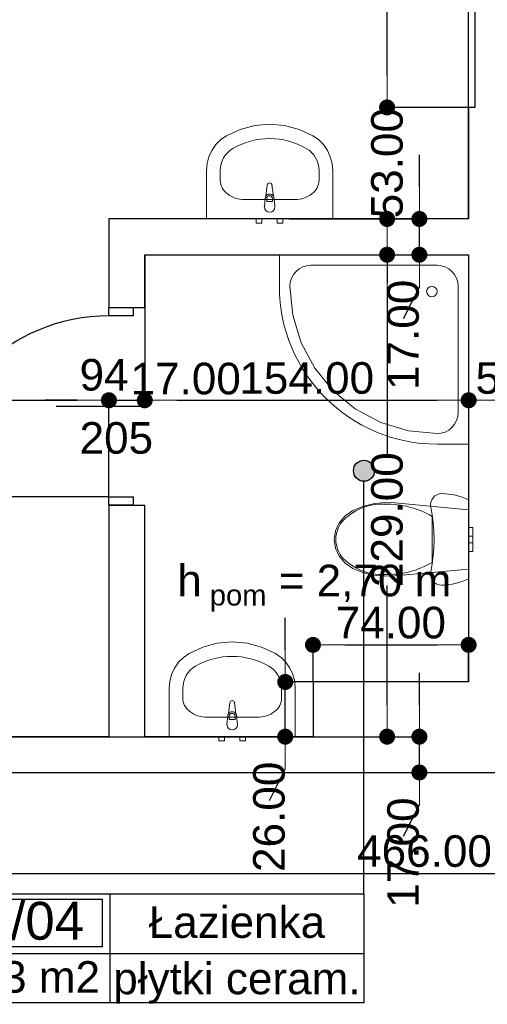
# Model space of a CAD drawing. Header units: millimetres. Extents: x -175445 to -20415, y -559200 to 231527.
# Tile 147 of 256: x -155355 to -153132, y -94928 to -90250. Entities that reach past the tile are written whole.
import ezdxf
from ezdxf.enums import TextEntityAlignment as Align

# ---------------------------------------------------------------- set-up
doc = ezdxf.new("R2010")
doc.units = ezdxf.units.MM
doc.header["$MEASUREMENT"] = 0
for name, color, linetype in [('Drzwi', 7, 'Continuous'), ('Obiekt', 7, 'Continuous'), ('Polilinia', 7, 'Continuous'), ('Strefa', 7, 'Continuous'), ('Słup', 7, 'Continuous'), ('Tekst', 7, 'Continuous'), ('Wymiary', 63, 'Continuous'), ('Ściana', 7, 'Continuous')]:
    doc.layers.add(name, color=color, linetype=linetype)
doc.styles.add('Arial', font='txt')
doc.styles.add('Times new roman', font='txt')
doc.dimstyles.new('GENERATED_STYLE__1', dxfattribs={"dimtxt": 150, "dimasz": 152, "dimexe": 0.18, "dimexo": 0, "dimgap": 0.09, "dimtad": 1, "dimtih": 1, "dimtoh": 1, "dimlfac": 0.1, "dimzin": 0, "dimdsep": 46, "dimtxsty": 'Arial', "dimblk": 'ARROWHEAD_11', "dimblk1": 'ARROWHEAD_11', "dimblk2": 'ARROWHEAD_11', "dimcen": 0.09, "dimclrd": 114, "dimclre": 114, "dimclrt": 114, "dimazin": 0, "dimtfac": 1, "dimtdec": 4, "dimtmove": 0, "dimatfit": 3, "dimfxl": 1, "dimtolj": 1, "dimtzin": 0, "dimarcsym": 0})
doc.dimstyles.new('GENERATED_STYLE__3', dxfattribs={"dimtxt": 150, "dimasz": 152, "dimexe": 0.18, "dimexo": 0, "dimgap": 0.09, "dimtad": 1, "dimlfac": 0.1, "dimzin": 0, "dimdsep": 46, "dimtxsty": 'Arial', "dimblk": 'ARROWHEAD_11', "dimblk1": 'ARROWHEAD_11', "dimblk2": 'ARROWHEAD_11', "dimcen": 0.09, "dimclrd": 114, "dimclre": 114, "dimclrt": 114, "dimazin": 0, "dimtfac": 1, "dimtdec": 4, "dimtmove": 2, "dimatfit": 3, "dimfxl": 1, "dimtolj": 1, "dimtzin": 0, "dimarcsym": 0})
doc.dimstyles.new('GENERATED_STYLE__4', dxfattribs={"dimtxt": 150, "dimasz": 152, "dimexe": 0.18, "dimexo": 0, "dimgap": 0.09, "dimtad": 1, "dimtih": 1, "dimtoh": 1, "dimlfac": 0.1, "dimzin": 0, "dimdsep": 46, "dimtxsty": 'Arial', "dimblk": 'ARROWHEAD_11', "dimblk1": 'ARROWHEAD_11', "dimblk2": 'ARROWHEAD_11', "dimcen": 0.09, "dimclrd": 114, "dimclre": 114, "dimclrt": 114, "dimazin": 0, "dimtfac": 1, "dimtdec": 4, "dimtmove": 2, "dimatfit": 3, "dimfxl": 1, "dimtolj": 1, "dimtzin": 0, "dimarcsym": 0})

# ---------------------------------------------------------------- blocks, each defined once
blk = doc.blocks.new('Łazienka_3_04_6', base_point=(-149233.8, 34229.7))
at = {"layer": 'Strefa'}
for p, q in [((-149967.8, 34512.5), (-148025.6, 34512.5)), ((-149967.8, 33994), (-149967.8, 34512.5)), ((-149931.1, 34486.6), (-149270.5, 34486.6)), ((-149931.1, 34260.3), (-149931.1, 34486.6)), ((-149270.5, 34486.6), (-149270.5, 34260.3)), ((-149233.8, 34512.5), (-149233.8, 33994)), ((-148025.6, 34512.5), (-148025.6, 33994)), ((-149270.5, 34260.3), (-149931.1, 34260.3)), ((-149967.8, 34229.7), (-148025.6, 34229.7)), ((-148025.6, 33994), (-149967.8, 33994))]:
    blk.add_line(p, q, dxfattribs=at)
at = {"layer": 'Strefa', "style": 'Arial'}
for tag, height, p in [('ROOM_NUMBER', 180, (-149600.8, 34384.6)), ('ROOM_NAME', 150, (-148629.7, 34378.5)), ('floor_f', 150, (-148629.7, 34110.6)), ('ROOM_CALC_AREA', 150, (-149600.8, 34117.6))]:
    blk.add_attdef(tag, text='', height=height, dxfattribs=at).set_placement(p, align=Align.MIDDLE_CENTER)
blk = doc.blocks.new('ARROWHEAD_11')
at = {"color": 0, "linetype": 'Continuous', "lineweight": 0}
blk.add_line((0, 0), (-1, 0), dxfattribs=at)
at = {"color": 0, "linetype": 'Continuous', "lineweight": 0, "const_width": 0.25, "flags": 128}
blk.add_lwpolyline([(-0.125, 0, 1), (0.125, 0, 1)], format="xyb", close=True, dxfattribs=at)
blk = doc.blocks.new('*D3444')
at = {"layer": 'Defpoints', "color": 0}
for p in [(-155645.7, -93656.6), (-153455, -93656.6), (-155645.7, -93826.6)]:
    blk.add_point(p, dxfattribs=at)
at = {"layer": 'Wymiary', "color": 114, "lineweight": -2}
for p, q in [((-153455, -93504.6), (-153455, -93352.6)), ((-155645.7, -93656.6), (-153454.9, -93656.6)), ((-153455, -93826.6), (-153455, -93656.6)), ((-155645.7, -93826.6), (-153454.9, -93826.6)), ((-153455, -93978.6), (-153531.7, -94130.6))]:
    blk.add_line(p, q, dxfattribs=at)
at = {"layer": 'Wymiary', "color": 114, "lineweight": -2, "xscale": 152, "yscale": 152, "zscale": 152}
for p, rotation in [((-153455, -93656.6), 270), ((-153455, -93826.6), 90)]:
    blk.add_blockref('ARROWHEAD_11', p, dxfattribs=dict(at, rotation=rotation))
at = {"layer": 'Wymiary', "color": 114, "lineweight": 13, "insert": (-153531.7, -94207.3), "char_height": 150, "attachment_point": 5, "rotation": 90, "style": 'Arial'}
blk.add_mtext('\\A1;17.00', dxfattribs=at)
blk = doc.blocks.new('*D3445')
at = {"layer": 'Defpoints', "color": 0}
for p in [(-154075.7, -91366.6), (-153608.4, -91366.6), (-155645.7, -93656.6)]:
    blk.add_point(p, dxfattribs=at)
at = {"layer": 'Wymiary', "color": 114, "lineweight": -2}
for p, q in [((-154075.7, -91366.6), (-153608.2, -91366.6)), ((-153608.4, -91518.6), (-153608.4, -92313)), ((-153608.4, -93504.6), (-153608.4, -92937.9)), ((-155645.7, -93656.6), (-153608.2, -93656.6))]:
    blk.add_line(p, q, dxfattribs=at)
at = {"layer": 'Wymiary', "color": 114, "lineweight": -2, "xscale": 152, "yscale": 152, "zscale": 152}
for p, rotation in [((-153608.4, -91366.6), 90), ((-153608.4, -93656.6), 270)]:
    blk.add_blockref('ARROWHEAD_11', p, dxfattribs=dict(at, rotation=rotation))
at = {"layer": 'Wymiary', "color": 114, "lineweight": 13, "insert": (-153608.4, -92625.4), "char_height": 150, "attachment_point": 5, "rotation": 90, "style": 'Arial'}
blk.add_mtext('\\A1;229.00', dxfattribs=at)
blk = doc.blocks.new('*D3446')
at = {"layer": 'Defpoints', "color": 0}
for p in [(-154075.7, -91196.6), (-153455, -91196.6), (-154075.7, -91366.6)]:
    blk.add_point(p, dxfattribs=at)
at = {"layer": 'Wymiary', "color": 114, "lineweight": -2}
for p, q in [((-153455, -91044.6), (-153455, -90892.6)), ((-154075.7, -91196.6), (-153454.9, -91196.6)), ((-153455, -91366.6), (-153455, -91196.6)), ((-154075.7, -91366.6), (-153454.9, -91366.6)), ((-153455, -91518.6), (-153531.7, -91670.6))]:
    blk.add_line(p, q, dxfattribs=at)
at = {"layer": 'Wymiary', "color": 114, "lineweight": -2, "xscale": 152, "yscale": 152, "zscale": 152}
for p, rotation in [((-153455, -91196.6), 270), ((-153455, -91366.6), 90)]:
    blk.add_blockref('ARROWHEAD_11', p, dxfattribs=dict(at, rotation=rotation))
at = {"layer": 'Wymiary', "color": 114, "lineweight": 13, "insert": (-153531.7, -91747.3), "char_height": 150, "attachment_point": 5, "rotation": 90, "style": 'Arial'}
blk.add_mtext('\\A1;17.00', dxfattribs=at)
blk = doc.blocks.new('*D3447')
at = {"layer": 'Defpoints', "color": 0}
for p in [(-153608.4, -90666.6), (-153220.7, -90666.6), (-154075.7, -91196.6)]:
    blk.add_point(p, dxfattribs=at)
at = {"layer": 'Wymiary', "color": 114, "lineweight": -2}
for p, q in [((-153608.4, -90514.6), (-153608.4, -90362.6)), ((-153220.7, -90666.6), (-153608.6, -90666.6)), ((-153608.4, -90666.6), (-153608.4, -90678.7)), ((-154075.7, -91196.6), (-153608.2, -91196.6)), ((-153608.4, -91196.6), (-153608.4, -91184.5)), ((-153608.4, -91348.6), (-153608.4, -91500.6))]:
    blk.add_line(p, q, dxfattribs=at)
at = {"layer": 'Wymiary', "color": 114, "lineweight": -2, "xscale": 152, "yscale": 152, "zscale": 152}
for p, rotation in [((-153608.4, -90666.6), 270), ((-153608.4, -91196.6), 90)]:
    blk.add_blockref('ARROWHEAD_11', p, dxfattribs=dict(at, rotation=rotation))
at = {"layer": 'Wymiary', "color": 114, "lineweight": 13, "insert": (-153608.4, -90931.6), "char_height": 150, "attachment_point": 5, "rotation": 90, "style": 'Arial'}
blk.add_mtext('\\A1;53.00', dxfattribs=at)
blk = doc.blocks.new('*D3448')
at = {"layer": 'Defpoints', "color": 0}
for p in [(-153608.4, -85806.6), (-153190.7, -85806.6), (-153220.7, -90666.6)]:
    blk.add_point(p, dxfattribs=at)
at = {"layer": 'Wymiary', "color": 114, "lineweight": -2}
for p, q in [((-153190.7, -85806.6), (-153608.6, -85806.6)), ((-153608.4, -85958.6), (-153608.4, -87922.4)), ((-153608.4, -90514.6), (-153608.4, -88550.8)), ((-153220.7, -90666.6), (-153608.6, -90666.6))]:
    blk.add_line(p, q, dxfattribs=at)
at = {"layer": 'Wymiary', "color": 114, "lineweight": -2, "xscale": 152, "yscale": 152, "zscale": 152}
for p, rotation in [((-153608.4, -85806.6), 90), ((-153608.4, -90666.6), 270)]:
    blk.add_blockref('ARROWHEAD_11', p, dxfattribs=dict(at, rotation=rotation))
at = {"layer": 'Wymiary', "color": 114, "lineweight": 13, "insert": (-153608.4, -88236.6), "char_height": 150, "attachment_point": 5, "rotation": 90, "style": 'Arial'}
blk.add_mtext('\\A1;486.00', dxfattribs=at)
blk = doc.blocks.new('*D3449')
at = {"layer": 'Defpoints', "color": 0}
for p in [(-154092.7, -93396.6), (-153960.7, -93396.6), (-153960.7, -93656.6)]:
    blk.add_point(p, dxfattribs=at)
at = {"layer": 'Wymiary', "color": 114, "lineweight": -2}
for p, q in [((-154092.7, -93244.6), (-154092.7, -93092.6)), ((-153960.7, -93396.6), (-154092.9, -93396.6)), ((-154092.7, -93656.6), (-154092.7, -93396.6)), ((-153960.7, -93656.6), (-154092.9, -93656.6)), ((-154092.7, -93808.6), (-154169.4, -93960.6))]:
    blk.add_line(p, q, dxfattribs=at)
at = {"layer": 'Wymiary', "color": 114, "lineweight": -2, "xscale": 152, "yscale": 152, "zscale": 152}
for p, rotation in [((-154092.7, -93396.6), 270), ((-154092.7, -93656.6), 90)]:
    blk.add_blockref('ARROWHEAD_11', p, dxfattribs=dict(at, rotation=rotation))
at = {"layer": 'Wymiary', "color": 114, "lineweight": 13, "insert": (-154169.4, -94037.3), "char_height": 150, "attachment_point": 5, "rotation": 90, "style": 'Arial'}
blk.add_mtext('\\A1;26.00', dxfattribs=at)
blk = doc.blocks.new('*D3450')
at = {"layer": 'Defpoints', "color": 0}
for p in [(-153220.7, -93220.3), (-153960.7, -93396.6), (-153220.7, -93396.6)]:
    blk.add_point(p, dxfattribs=at)
at = {"layer": 'Wymiary', "color": 114, "lineweight": -2}
for p, q in [((-153960.7, -93396.6), (-153960.7, -93220.1)), ((-153808.7, -93220.3), (-153372.7, -93220.3)), ((-153220.7, -93396.6), (-153220.7, -93220.1))]:
    blk.add_line(p, q, dxfattribs=at)
at = {"layer": 'Wymiary', "color": 114, "lineweight": -2, "xscale": 152, "yscale": 152, "zscale": 152, "rotation": 180}
blk.add_blockref('ARROWHEAD_11', (-153960.7, -93220.3), dxfattribs=at)
at = {"layer": 'Wymiary', "color": 114, "lineweight": -2, "xscale": 152, "yscale": 152, "zscale": 152}
blk.add_blockref('ARROWHEAD_11', (-153220.7, -93220.3), dxfattribs=at)
at = {"layer": 'Wymiary', "color": 114, "lineweight": 13, "insert": (-153590.7, -93115.3), "char_height": 150, "attachment_point": 5, "style": 'Arial'}
blk.add_mtext('\\A1;74.00', dxfattribs=at)
blk = doc.blocks.new('*D3470')
at = {"layer": 'Defpoints', "color": 0}
for p in [(-155760.7, -93826.6), (-151100.7, -93826.6), (-151100.7, -94306)]:
    blk.add_point(p, dxfattribs=at)
at = {"layer": 'Wymiary', "color": 114, "lineweight": -2}
for p, q in [((-155760.7, -93826.6), (-155760.7, -94306.2)), ((-151100.7, -93826.6), (-151100.7, -94306.2)), ((-155608.7, -94306), (-151252.7, -94306))]:
    blk.add_line(p, q, dxfattribs=at)
at = {"layer": 'Wymiary', "color": 114, "lineweight": -2, "xscale": 152, "yscale": 152, "zscale": 152, "rotation": 180}
blk.add_blockref('ARROWHEAD_11', (-155760.7, -94306), dxfattribs=at)
at = {"layer": 'Wymiary', "color": 114, "lineweight": -2, "xscale": 152, "yscale": 152, "zscale": 152}
blk.add_blockref('ARROWHEAD_11', (-151100.7, -94306), dxfattribs=at)
at = {"layer": 'Wymiary', "color": 114, "lineweight": 13, "insert": (-153430.7, -94201), "char_height": 150, "attachment_point": 5, "style": 'Arial'}
blk.add_mtext('\\A1;466.00', dxfattribs=at)
blk = doc.blocks.new('*D3493')
at = {"layer": 'Defpoints', "color": 0}
for p in [(-157350.7, -91196.6), (-154930.7, -92058.1), (-154930.7, -92511.6)]:
    blk.add_point(p, dxfattribs=at)
at = {"layer": 'Wymiary', "color": 114, "lineweight": -2}
for p, q in [((-157350.7, -91196.6), (-157350.7, -92058.3)), ((-157198.7, -92058.1), (-155082.7, -92058.1)), ((-154930.7, -92511.6), (-154930.7, -92057.9))]:
    blk.add_line(p, q, dxfattribs=at)
at = {"layer": 'Wymiary', "color": 114, "lineweight": -2, "xscale": 152, "yscale": 152, "zscale": 152, "rotation": 180}
blk.add_blockref('ARROWHEAD_11', (-157350.7, -92058.1), dxfattribs=at)
at = {"layer": 'Wymiary', "color": 114, "lineweight": -2, "xscale": 152, "yscale": 152, "zscale": 152}
blk.add_blockref('ARROWHEAD_11', (-154930.7, -92058.1), dxfattribs=at)
at = {"layer": 'Wymiary', "color": 114, "lineweight": 13, "insert": (-156140.7, -91953.1), "char_height": 150, "attachment_point": 5, "style": 'Arial'}
blk.add_mtext('\\A1;242.00', dxfattribs=at)
blk = doc.blocks.new('*D3494')
at = {"layer": 'Defpoints', "color": 0}
for p in [(-154760.7, -91366.6), (-154760.7, -92058.1), (-154930.7, -92511.6)]:
    blk.add_point(p, dxfattribs=at)
at = {"layer": 'Wymiary', "color": 114, "lineweight": -2}
for p, q in [((-154760.7, -91366.6), (-154760.7, -92058.3)), ((-155082.7, -92058.1), (-155234.7, -92058.1)), ((-154930.7, -92511.6), (-154930.7, -92057.9)), ((-154930.7, -92058.1), (-154760.7, -92058.1)), ((-154608.7, -92058.1), (-154456.7, -92058.1))]:
    blk.add_line(p, q, dxfattribs=at)
at = {"layer": 'Wymiary', "color": 114, "lineweight": -2, "xscale": 152, "yscale": 152, "zscale": 152}
blk.add_blockref('ARROWHEAD_11', (-154930.7, -92058.1), dxfattribs=at)
at = {"layer": 'Wymiary', "color": 114, "lineweight": -2, "xscale": 152, "yscale": 152, "zscale": 152, "rotation": 180}
blk.add_blockref('ARROWHEAD_11', (-154760.7, -92058.1), dxfattribs=at)
at = {"layer": 'Wymiary', "color": 114, "lineweight": 13, "insert": (-154566, -91955.9), "char_height": 150, "attachment_point": 5, "style": 'Arial'}
blk.add_mtext('\\A1;17.00', dxfattribs=at)
blk = doc.blocks.new('*D3495')
at = {"layer": 'Defpoints', "color": 0}
for p in [(-154760.7, -91366.6), (-153220.7, -91366.6), (-153220.7, -92058.1)]:
    blk.add_point(p, dxfattribs=at)
at = {"layer": 'Wymiary', "color": 114, "lineweight": -2}
for p, q in [((-154760.7, -91366.6), (-154760.7, -92058.3)), ((-153220.7, -91366.6), (-153220.7, -92058.3)), ((-154608.7, -92058.1), (-153372.7, -92058.1))]:
    blk.add_line(p, q, dxfattribs=at)
at = {"layer": 'Wymiary', "color": 114, "lineweight": -2, "xscale": 152, "yscale": 152, "zscale": 152, "rotation": 180}
blk.add_blockref('ARROWHEAD_11', (-154760.7, -92058.1), dxfattribs=at)
at = {"layer": 'Wymiary', "color": 114, "lineweight": -2, "xscale": 152, "yscale": 152, "zscale": 152}
blk.add_blockref('ARROWHEAD_11', (-153220.7, -92058.1), dxfattribs=at)
at = {"layer": 'Wymiary', "color": 114, "lineweight": 13, "insert": (-153990.7, -91953.1), "char_height": 150, "attachment_point": 5, "style": 'Arial'}
blk.add_mtext('\\A1;154.00', dxfattribs=at)
blk = doc.blocks.new('*D3496')
at = {"layer": 'Defpoints', "color": 0}
for p in [(-153220.7, -91366.6), (-152630.7, -91356.6), (-152630.7, -92058.1)]:
    blk.add_point(p, dxfattribs=at)
at = {"layer": 'Wymiary', "color": 114, "lineweight": -2}
for p, q in [((-153220.7, -91366.6), (-153220.7, -92058.3)), ((-152630.7, -91356.6), (-152630.7, -92058.3)), ((-153068.7, -92058.1), (-152782.7, -92058.1))]:
    blk.add_line(p, q, dxfattribs=at)
at = {"layer": 'Wymiary', "color": 114, "lineweight": -2, "xscale": 152, "yscale": 152, "zscale": 152, "rotation": 180}
blk.add_blockref('ARROWHEAD_11', (-153220.7, -92058.1), dxfattribs=at)
at = {"layer": 'Wymiary', "color": 114, "lineweight": -2, "xscale": 152, "yscale": 152, "zscale": 152}
blk.add_blockref('ARROWHEAD_11', (-152630.7, -92058.1), dxfattribs=at)
at = {"layer": 'Wymiary', "color": 114, "lineweight": 13, "insert": (-152925.7, -91953.1), "char_height": 150, "attachment_point": 5, "style": 'Arial'}
blk.add_mtext('\\A1;59.00', dxfattribs=at)
blk = doc.blocks.new('*D3551')
at = {"layer": 'Defpoints', "color": 0}
for p in [(-153220.7, -90168.2), (-159800.8, -91196.6), (-153220.7, -91196.6)]:
    blk.add_point(p, dxfattribs=at)
at = {"layer": 'Wymiary', "color": 114, "lineweight": -2}
for p, q in [((-159800.8, -91196.6), (-159800.8, -90168)), ((-159648.8, -90168.2), (-153372.7, -90168.2)), ((-153220.7, -91196.6), (-153220.7, -90168))]:
    blk.add_line(p, q, dxfattribs=at)
at = {"layer": 'Wymiary', "color": 114, "lineweight": -2, "xscale": 152, "yscale": 152, "zscale": 152, "rotation": 180}
blk.add_blockref('ARROWHEAD_11', (-159800.8, -90168.2), dxfattribs=at)
at = {"layer": 'Wymiary', "color": 114, "lineweight": -2, "xscale": 152, "yscale": 152, "zscale": 152}
blk.add_blockref('ARROWHEAD_11', (-153220.7, -90168.2), dxfattribs=at)
at = {"layer": 'Wymiary', "color": 114, "lineweight": 13, "insert": (-156567.7, -90063.2), "char_height": 150, "attachment_point": 5, "style": 'Arial'}
blk.add_mtext('\\A1;658.00', dxfattribs=at)
blk = doc.blocks.new('*D3552')
at = {"layer": 'Defpoints', "color": 0}
for p in [(-153190.7, -88236.6), (-153190.7, -90168.2), (-153220.7, -91196.6)]:
    blk.add_point(p, dxfattribs=at)
at = {"layer": 'Wymiary', "color": 114, "lineweight": -2}
for p, q in [((-153190.7, -88236.6), (-153190.7, -90168.3)), ((-153372.7, -90168.2), (-153524.7, -90168.2)), ((-153220.7, -91196.6), (-153220.7, -90168)), ((-153220.7, -90168.2), (-153190.7, -90168.2)), ((-153038.7, -90168.2), (-152886.7, -90168.2))]:
    blk.add_line(p, q, dxfattribs=at)
at = {"layer": 'Wymiary', "color": 114, "lineweight": -2, "xscale": 152, "yscale": 152, "zscale": 152}
blk.add_blockref('ARROWHEAD_11', (-153220.7, -90168.2), dxfattribs=at)
at = {"layer": 'Wymiary', "color": 114, "lineweight": -2, "xscale": 152, "yscale": 152, "zscale": 152, "rotation": 180}
blk.add_blockref('ARROWHEAD_11', (-153190.7, -90168.2), dxfattribs=at)
at = {"layer": 'Wymiary', "color": 114, "lineweight": 13, "insert": (-153317.6, -90063.2), "char_height": 150, "attachment_point": 5, "style": 'Arial'}
blk.add_mtext('\\A1;3.00', dxfattribs=at)

msp = doc.modelspace()

# ---------------------------------------------------------------- hatches: boundary and pattern name
at = {"layer": 'Polilinia', "linetype": 'Continuous'}
msp.add_hatch(color=256, dxfattribs=at).paths.add_polyline_path([(-153668.344, -92392.848), (-153672.15, -92373.714), (-153682.989, -92357.493), (-153699.21, -92346.654), (-153718.344, -92342.848), (-153737.478, -92346.654), (-153753.699, -92357.493), (-153764.538, -92373.714), (-153768.344, -92392.848), (-153764.538, -92411.983), (-153753.699, -92428.204), (-153737.478, -92439.042), (-153718.344, -92442.848), (-153699.21, -92439.042), (-153682.989, -92428.204), (-153672.15, -92411.983)])

# ---------------------------------------------------------------- linework, layer by layer
at = {"layer": 'Drzwi'}
for p, q in [((-154930.722, -91656.604), (-154930.722, -91616.604)), ((-154930.722, -91616.604), (-154815.722, -91616.604)), ((-154930.722, -91616.604), (-154815.722, -91616.604)), ((-154815.722, -91616.604), (-154815.722, -91656.604)), ((-154815.722, -91656.604), (-154930.722, -91656.604)), ((-154930.722, -92516.604), (-155790.722, -92516.604)), ((-154930.722, -92556.604), (-154930.722, -92516.604)), ((-154930.722, -92516.604), (-154815.722, -92516.604)), ((-154815.722, -92516.604), (-154815.722, -92556.604)), ((-154815.722, -92556.604), (-154930.722, -92556.604)), ((-154930.722, -92556.604), (-154815.722, -92556.604))]:
    msp.add_line(p, q, dxfattribs=at)
msp.add_arc((-154930.722, -92516.604), 860, 90, 180, dxfattribs=at)
at = {"layer": 'Obiekt', "color": 8, "lineweight": 5}
for p, q in [((-154306.961, -90771.072), (-154237.941, -90752.773)), ((-154237.941, -90752.773), (-154166.979, -90746.618)), ((-154166.979, -90746.618), (-154096.018, -90752.773)), ((-154096.018, -90752.773), (-154026.997, -90771.072)), ((-154399.132, -90819.744), (-154372.153, -90801.014)), ((-154372.153, -90801.014), (-154306.961, -90771.072)), ((-154026.997, -90771.072), (-153961.806, -90801.014)), ((-153961.806, -90801.014), (-153934.827, -90819.744)), ((-154441.478, -90870.624), (-154422.489, -90843.197)), ((-154422.489, -90843.197), (-154399.132, -90819.744)), ((-153934.827, -90819.744), (-153911.47, -90843.197)), ((-153911.47, -90843.197), (-153892.481, -90870.624)), ((-154464.085, -90933.791), (-154455.493, -90901.147)), ((-154455.493, -90901.147), (-154441.478, -90870.624)), ((-153892.481, -90870.624), (-153878.466, -90901.147)), ((-153878.466, -90901.147), (-153869.874, -90933.791)), ((-154466.979, -90967.514), (-154464.085, -90933.791)), ((-153869.874, -90933.791), (-153866.979, -90967.514)), ((-154466.979, -91196.604), (-154466.979, -90967.514)), ((-154401.762, -91013.332), (-154401.762, -90967.514)), ((-153932.197, -91013.332), (-153932.197, -90967.514)), ((-153866.979, -90967.514), (-153866.979, -91196.604)), ((-154184.709, -91087.82), (-154178.079, -91034.886)), ((-154155.879, -91034.886), (-154149.25, -91087.82)), ((-154048.153, -91104.286), (-154285.806, -91104.286)), ((-154191.979, -91139.286), (-154187.979, -91097.333)), ((-154180.579, -91099.505), (-154180.579, -91114.376)), ((-154180.579, -91114.376), (-154153.379, -91114.376)), ((-154153.379, -91114.376), (-154153.379, -91099.505)), ((-154145.979, -91097.333), (-154141.979, -91139.286)), ((-153866.979, -91196.604), (-154466.979, -91196.604)), ((-154230.479, -91216.604), (-154230.479, -91196.604)), ((-154230.479, -91196.604), (-154203.479, -91196.604)), ((-154203.479, -91216.604), (-154230.479, -91216.604)), ((-154203.479, -91196.604), (-154203.479, -91216.604)), ((-154130.479, -91216.604), (-154130.479, -91196.604)), ((-154130.479, -91196.604), (-154103.479, -91196.604)), ((-154103.479, -91216.604), (-154130.479, -91216.604)), ((-154103.479, -91196.604), (-154103.479, -91216.604)), ((-154120.722, -91366.604), (-153220.722, -91366.604)), ((-154120.722, -91516.604), (-154120.722, -91366.604)), ((-153220.722, -91366.604), (-153220.722, -92266.604)), ((-153990.231, -91418.526), (-153970.722, -91416.604)), ((-153970.722, -91416.604), (-153370.722, -91416.604)), ((-153370.722, -91416.604), (-153351.213, -91418.526)), ((-154063.11, -91478.336), (-154053.869, -91461.047)), ((-154053.869, -91461.047), (-154041.433, -91445.894)), ((-154041.433, -91445.894), (-154026.279, -91433.457)), ((-154026.279, -91433.457), (-154008.99, -91424.216)), ((-154008.99, -91424.216), (-153990.231, -91418.526)), ((-153351.213, -91418.526), (-153332.454, -91424.216)), ((-153332.454, -91424.216), (-153315.165, -91433.457)), ((-153315.165, -91433.457), (-153300.011, -91445.894)), ((-153300.011, -91445.894), (-153287.575, -91461.047)), ((-153287.575, -91461.047), (-153278.334, -91478.336)), ((-154070.722, -91516.604), (-154068.801, -91497.095)), ((-154068.801, -91497.095), (-154063.11, -91478.336)), ((-153278.334, -91478.336), (-153272.644, -91497.095)), ((-153272.644, -91497.095), (-153270.722, -91516.604)), ((-154057.272, -91653.168), (-154070.722, -91516.604)), ((-153270.722, -91516.604), (-153270.722, -92116.604)), ((-153270.722, -91516.604), (-153270.722, -92116.604)), ((-153270.722, -92116.604), (-153270.722, -91516.604)), ((-154017.438, -91784.483), (-154057.272, -91653.168)), ((-153952.751, -91905.504), (-154017.438, -91784.483)), ((-153865.697, -92011.579), (-153952.751, -91905.504)), ((-153759.621, -92098.633), (-153865.697, -92011.579)), ((-153638.6, -92163.32), (-153759.621, -92098.633)), ((-153270.722, -92116.604), (-153272.644, -92136.113)), ((-153507.285, -92203.154), (-153638.6, -92163.32)), ((-153278.334, -92154.873), (-153287.575, -92172.161)), ((-153272.644, -92136.113), (-153278.334, -92154.873)), ((-153370.722, -92216.604), (-153507.285, -92203.154)), ((-153332.454, -92208.992), (-153351.213, -92214.683)), ((-153315.165, -92199.751), (-153332.454, -92208.992)), ((-153300.011, -92187.315), (-153315.165, -92199.751)), ((-153287.575, -92172.161), (-153300.011, -92187.315)), ((-153351.213, -92214.683), (-153370.722, -92216.604)), ((-153220.722, -92266.604), (-153370.722, -92266.604)), ((-153396.175, -92530.726), (-153400.188, -92541.619)), ((-153389.868, -92520.981), (-153396.175, -92530.726)), ((-153381.577, -92512.859), (-153389.868, -92520.981)), ((-153371.704, -92506.756), (-153381.577, -92512.859)), ((-153360.733, -92502.971), (-153371.704, -92506.756)), ((-153349.199, -92501.688), (-153360.733, -92502.971)), ((-153332.543, -92502.177), (-153349.199, -92501.688)), ((-153315.945, -92503.642), (-153332.543, -92502.177)), ((-153299.461, -92506.079), (-153315.945, -92503.642)), ((-153283.149, -92509.478), (-153299.461, -92506.079)), ((-153267.064, -92513.828), (-153283.149, -92509.478)), ((-153251.262, -92519.115), (-153267.064, -92513.828)), ((-153235.797, -92525.319), (-153251.262, -92519.115)), ((-153220.722, -92532.42), (-153235.797, -92525.319)), ((-153220.722, -92905.957), (-153220.722, -92532.42)), ((-153770.832, -92581.191), (-153808.028, -92606.789)), ((-153723.894, -92562.17), (-153770.832, -92581.191)), ((-153674.147, -92549.765), (-153723.894, -92562.17)), ((-153622.802, -92544.277), (-153674.147, -92549.765)), ((-153571.105, -92545.84), (-153622.802, -92544.277)), ((-153220.722, -92578.214), (-153571.105, -92545.84)), ((-153400.188, -92541.619), (-153401.712, -92553.127)), ((-153401.712, -92553.127), (-153400.672, -92564.689)), ((-153400.672, -92564.689), (-153393.891, -92602.973)), ((-153220.722, -92860.163), (-153220.722, -92578.214)), ((-153808.028, -92606.789), (-153836.546, -92639.832)), ((-153393.891, -92602.973), (-153389.034, -92641.549)), ((-153393.765, -92719.189), (-153393.765, -92610.247)), ((-153854.506, -92678.14), (-153860.723, -92719.189)), ((-153836.546, -92639.832), (-153854.506, -92678.14)), ((-153389.034, -92641.549), (-153386.116, -92680.32)), ((-153386.116, -92680.32), (-153385.142, -92719.189)), ((-153220.722, -92662.189), (-153220.722, -92678.883)), ((-153220.722, -92662.189), (-153200.722, -92662.189)), ((-153220.722, -92678.883), (-153220.722, -92703.189)), ((-153200.722, -92662.189), (-153200.722, -92678.883)), ((-153200.722, -92678.883), (-153200.722, -92703.189)), ((-153860.723, -92719.189), (-153854.506, -92760.237)), ((-153852.083, -92719.19), (-153852.083, -92719.189)), ((-153393.765, -92828.13), (-153393.765, -92719.189)), ((-153385.142, -92719.189), (-153386.116, -92758.057)), ((-153220.722, -92703.189), (-153220.722, -92707.875)), ((-153220.722, -92703.189), (-153200.722, -92703.189)), ((-153220.722, -92707.875), (-153220.722, -92719.189)), ((-153220.722, -92719.189), (-153220.722, -92730.502)), ((-153200.722, -92703.189), (-153200.722, -92707.875)), ((-153200.722, -92707.875), (-153200.722, -92719.189)), ((-153200.722, -92719.189), (-153200.722, -92730.502)), ((-153854.506, -92760.237), (-153836.546, -92798.546)), ((-153386.116, -92758.057), (-153389.034, -92796.828)), ((-153220.722, -92730.502), (-153220.722, -92735.189)), ((-153220.722, -92735.189), (-153200.722, -92735.189)), ((-153220.722, -92735.189), (-153220.722, -92759.494)), ((-153220.722, -92759.494), (-153220.722, -92776.189)), ((-153200.722, -92730.502), (-153200.722, -92735.189)), ((-153200.722, -92735.189), (-153200.722, -92759.494)), ((-153200.722, -92759.494), (-153200.722, -92776.189)), ((-153836.546, -92798.546), (-153808.028, -92831.588)), ((-153825.272, -92800.264), (-153825.272, -92800.265)), ((-153389.034, -92796.828), (-153393.891, -92835.404)), ((-153220.722, -92776.189), (-153200.722, -92776.189)), ((-153808.028, -92831.588), (-153770.832, -92857.186)), ((-153770.832, -92857.186), (-153723.894, -92876.207)), ((-153571.105, -92892.537), (-153220.722, -92860.163)), ((-153393.891, -92835.404), (-153400.672, -92873.688)), ((-153723.894, -92876.207), (-153674.147, -92888.612)), ((-153674.147, -92888.612), (-153622.802, -92894.1)), ((-153622.802, -92894.1), (-153571.105, -92892.537)), ((-153400.672, -92873.688), (-153401.712, -92885.25)), ((-153401.712, -92885.25), (-153400.188, -92896.758)), ((-153400.188, -92896.758), (-153396.175, -92907.651)), ((-153396.175, -92907.651), (-153389.868, -92917.396)), ((-153251.262, -92919.262), (-153235.797, -92913.058)), ((-153235.797, -92913.058), (-153220.722, -92905.957)), ((-153389.868, -92917.396), (-153381.577, -92925.518)), ((-153381.577, -92925.518), (-153371.704, -92931.621)), ((-153371.704, -92931.621), (-153360.733, -92935.406)), ((-153360.733, -92935.406), (-153349.199, -92936.689)), ((-153349.199, -92936.689), (-153332.543, -92936.2)), ((-153332.543, -92936.2), (-153315.945, -92934.735)), ((-153315.945, -92934.735), (-153299.461, -92932.298)), ((-153299.461, -92932.298), (-153283.149, -92928.899)), ((-153283.149, -92928.899), (-153267.064, -92924.549)), ((-153267.064, -92924.549), (-153251.262, -92919.262)), ((-154550.121, -93261.014), (-154484.929, -93231.072)), ((-154484.929, -93231.072), (-154415.909, -93212.773)), ((-154415.909, -93212.773), (-154344.947, -93206.618)), ((-154344.947, -93206.618), (-154273.986, -93212.773)), ((-154273.986, -93212.773), (-154204.965, -93231.072)), ((-154204.965, -93231.072), (-154139.773, -93261.014)), ((-154600.457, -93303.197), (-154577.099, -93279.744)), ((-154577.099, -93279.744), (-154550.121, -93261.014)), ((-154139.773, -93261.014), (-154112.795, -93279.744)), ((-154112.795, -93279.744), (-154089.438, -93303.197)), ((-154633.46, -93361.147), (-154619.446, -93330.624)), ((-154619.446, -93330.624), (-154600.457, -93303.197)), ((-154089.438, -93303.197), (-154070.449, -93330.624)), ((-154070.449, -93330.624), (-154056.434, -93361.147)), ((-154642.052, -93393.791), (-154633.46, -93361.147)), ((-154056.434, -93361.147), (-154047.842, -93393.791)), ((-154644.947, -93427.514), (-154642.052, -93393.791)), ((-154644.947, -93656.604), (-154644.947, -93427.514)), ((-154579.73, -93473.332), (-154579.73, -93427.514)), ((-154110.165, -93473.332), (-154110.165, -93427.514)), ((-154047.842, -93393.791), (-154044.947, -93427.514)), ((-154044.947, -93427.514), (-154044.947, -93656.604)), ((-154362.677, -93547.82), (-154356.047, -93494.886)), ((-154333.847, -93494.886), (-154327.218, -93547.82)), ((-154226.121, -93564.286), (-154463.773, -93564.286)), ((-154369.947, -93599.286), (-154365.947, -93557.333)), ((-154358.547, -93559.505), (-154358.547, -93574.376)), ((-154331.347, -93574.376), (-154331.347, -93559.505)), ((-154323.947, -93557.333), (-154319.947, -93599.286)), ((-154358.547, -93574.376), (-154331.347, -93574.376)), ((-154044.947, -93656.604), (-154644.947, -93656.604)), ((-154408.447, -93676.604), (-154408.447, -93656.604)), ((-154408.447, -93656.604), (-154381.447, -93656.604)), ((-154381.447, -93656.604), (-154381.447, -93676.604)), ((-154308.447, -93676.604), (-154308.447, -93656.604)), ((-154308.447, -93656.604), (-154281.447, -93656.604)), ((-154281.447, -93656.604), (-154281.447, -93676.604)), ((-154381.447, -93676.604), (-154408.447, -93676.604)), ((-154281.447, -93676.604), (-154308.447, -93676.604))]:
    msp.add_line(p, q, dxfattribs=at)
at = {"layer": 'Obiekt'}
msp.add_line((-155182.1, -92086.604), (-154760.722, -92086.604), dxfattribs=at)
at = {"layer": 'Obiekt', "color": 8, "lineweight": 5}
msp.add_circle((-153395.722, -91541.604), 25, dxfattribs=at)
for centre, radius, start, end in [((-154166.979, -91036.276), 11.187, 7.138925, 172.861075), ((-154166.979, -91099.233), 21.086, 147.228975, 174.830393), ((-154166.979, -91099.233), 21.086, 32.771025, 147.228975), ((-154166.979, -91099.505), 13.6, 0, 180), ((-154166.979, -91099.233), 21.086, 5.169607, 32.771025), ((-154166.979, -91139.286), 25, 180, 0), ((-153370.722, -91516.604), 750, 180, 270), ((-153633.026, -92808.649), 256.976, 86.804848, 138.424498), ((-153608.659, -92977.284), 425.383, 59.651766, 91.353931), ((-153713.477, -92720.001), 138.565, 143.777196, 179.664414), ((-153713.48, -92718.377), 138.562, 180.335594, 216.222811), ((-153633.026, -92629.728), 256.976, 221.575502, 273.195152), ((-153608.659, -92461.093), 425.383, 268.646069, 300.348234), ((-154344.947, -93496.276), 11.187, 7.138925, 172.861075), ((-154344.947, -93559.233), 21.086, 147.228975, 174.830393), ((-154344.947, -93559.233), 21.086, 32.771025, 147.228975), ((-154344.947, -93559.505), 13.6, 0, 180), ((-154344.947, -93559.233), 21.086, 5.169607, 32.771025), ((-154344.947, -93599.286), 25, 180, 0)]:
    msp.add_arc(centre, radius, start, end, dxfattribs=at)
for centre, major_axis, ratio, start_param, end_param in [((-154166.979, -91196.604), (0, 381.818), 0.95652174, 5.78621047, 6.78016015), ((-154285.832, -90967.514), (0, 121.2), 0.95652174, 0.49697483, 1.57079633), ((-154048.127, -90967.514), (0, 121.2), 0.95652174, 4.71238898, 5.78621048), ((-154285.675, -91013.332), (116.066, 0), 0.78364566, 3.14159265, 4.71238898), ((-154048.284, -91013.332), (116.066, 0), 0.78364566, 4.71238898, 6.28318531), ((-154344.947, -93656.604), (0, 381.818), 0.95652174, 5.78621047, 6.78016015), ((-154463.799, -93427.514), (0, 121.2), 0.95652174, 0.49697483, 1.57079633), ((-154226.095, -93427.514), (0, 121.2), 0.95652174, 4.71238898, 5.78621048), ((-154463.643, -93473.332), (116.066, 0), 0.78364566, 3.14159265, 4.71238898), ((-154226.252, -93473.332), (116.066, 0), 0.78364566, 4.71238898, 6.28318531)]:
    msp.add_ellipse(centre, major_axis=major_axis, ratio=ratio, start_param=start_param, end_param=end_param, dxfattribs=at)
for p in [(-154155.879, -91034.886), (-154184.709, -91087.82), (-154145.979, -91097.333), (-154191.979, -91139.286), (-153618.707, -92552.152), (-153825.272, -92638.112), (-153393.765, -92828.13), (-153618.707, -92886.225), (-154333.847, -93494.886), (-154362.677, -93547.82), (-154323.947, -93557.333), (-154369.947, -93599.286)]:
    msp.add_point(p, dxfattribs=at)
at = {"layer": 'Polilinia', "flags": 128}
msp.add_lwpolyline([(-153718.344, -94403.358), (-153718.344, -92442.848)], dxfattribs=at)
at = {"layer": 'Polilinia'}
msp.add_circle((-153718.344, -92392.848), 50, dxfattribs=at)
at = {"layer": 'Słup'}
for p, q in [((-153960.722, -93396.604), (-153960.722, -93656.604)), ((-153220.722, -93396.604), (-153960.722, -93396.604))]:
    msp.add_line(p, q, dxfattribs=at)
at = {"layer": 'Ściana'}
for p, q in [((-154930.722, -91616.604), (-154815.722, -91616.604)), ((-154815.722, -91616.604), (-154760.722, -91616.604)), ((-154930.722, -92556.604), (-154815.722, -92556.604)), ((-154815.722, -92556.604), (-154760.722, -92556.604))]:
    msp.add_line(p, q, dxfattribs=at)
at = {"layer": 'Ściana', "flags": 128}
for points in [[(-153190.722, -85806.604), (-153190.722, -90666.604)], [(-153190.722, -90666.604), (-153220.722, -90666.604)], [(-153220.722, -90666.604), (-153220.722, -91196.604)], [(-154930.722, -91196.604), (-154930.722, -91616.604)], [(-153220.722, -91196.604), (-154930.722, -91196.604)], [(-154760.722, -91616.604), (-154760.722, -91366.604)], [(-154760.722, -91366.604), (-153220.722, -91366.604)], [(-153220.722, -91366.604), (-153220.722, -93396.604)], [(-154930.722, -92556.604), (-154930.722, -93656.604)], [(-154760.722, -93656.604), (-154760.722, -92556.604)], [(-154930.722, -93656.604), (-155760.722, -93656.604)], [(-153960.722, -93656.604), (-154760.722, -93656.604)], [(-155760.722, -93826.604), (-151100.722, -93826.604)]]:
    msp.add_lwpolyline(points, dxfattribs=at)

# ---------------------------------------------------------------- block references
at = {"layer": 'Strefa'}
ref = msp.add_blockref('Łazienka_3_04_6', (-154926.504, -94686.216), dxfattribs=at)
ref.add_attrib('ROOM_NAME', 'Łazienka', dxfattribs={"color": 7, "height": 150, "style": 'Arial'}).set_placement((-154322.421, -94537.398), align=Align.MIDDLE_CENTER)
ref.add_attrib('ROOM_NUMBER', '3/04', dxfattribs={"color": 7, "height": 180, "style": 'Arial'}).set_placement((-155293.524, -94531.268), align=Align.MIDDLE_CENTER)
ref.add_attrib('ROOM_CALC_AREA', '3,3 m2', dxfattribs={"color": 7, "height": 150, "style": 'Arial'}).set_placement((-155293.524, -94798.269), align=Align.MIDDLE_CENTER)
ref.add_attrib('floor_f', 'płytki ceram.', dxfattribs={"color": 7, "height": 150, "style": 'Arial'}).set_placement((-154322.421, -94805.315), align=Align.MIDDLE_CENTER)

# ---------------------------------------------------------------- texts
at = {"layer": 'Obiekt', "char_height": 150, "attachment_point": 7, "style": 'Arial'}
for s, insert in [('\\A1;{\\fArial|b0|i0|c238|p38;94}', (-155070.548, -92014.072)), ('\\A1;{\\fArial|b0|i0|c238|p38;205}', (-155070.548, -92314.072))]:
    msp.add_mtext(s, dxfattribs=dict(at, insert=insert))
at = {"layer": 'Tekst', "insert": (-153954.395, -92795.674), "char_height": 150, "attachment_point": 2, "style": 'Times new roman'}
msp.add_mtext('\\A1;{\\fArial|b0|i0|c0|p38;h\\fArial|b0|i0|c0|p38;\\A1{\\H.66x;\\S ^  pom;}\\fArial|b0|i0|c0|p38; = 2,70 m}', dxfattribs=at)

# ---------------------------------------------------------------- dimensions: what is measured, and where the dimension line sits
at = {"layer": 'Wymiary', "color": 114, "lineweight": 13}
for base, p1, p2, picture, middle in [((-153608.389, -85806.604), (-153220.722, -90666.604), (-153190.722, -85806.604), '*D3448', (-153608.389, -88236.604)), ((-153608.389, -90666.604), (-154075.722, -91196.604), (-153220.722, -90666.604), '*D3447', (-153608.389, -90931.604)), ((-153455.038, -91196.604), (-154075.722, -91366.604), (-154075.722, -91196.604), '*D3446', (-153531.714, -91747.28)), ((-153608.389, -91366.604), (-155645.744, -93656.604), (-154075.722, -91366.604), '*D3445', (-153608.389, -92625.433)), ((-154092.71, -93396.604), (-153960.722, -93656.604), (-153960.722, -93396.604), '*D3449', (-154169.385, -94037.28)), ((-153455.038, -93656.604), (-155645.744, -93826.604), (-155645.744, -93656.604), '*D3444', (-153531.714, -94207.28))]:
    dim = msp.add_linear_dim(base=base, p1=p1, p2=p2, angle=90, dimstyle='GENERATED_STYLE__1', dxfattribs=at)
    dim.commit()
    dim.dimension.update_dxf_attribs({"geometry": picture, "text_midpoint": middle, "dimtype": 160, "text_rotation": 90})
for base, p1, p2, dimstyle, picture, middle in [((-153190.722, -90168.165), (-153220.722, -91196.604), (-153190.722, -88236.604), 'GENERATED_STYLE__3', '*D3552', (-153317.636, -90063.165)), ((-153220.722, -90168.165), (-159800.765, -91196.604), (-153220.722, -91196.604), 'GENERATED_STYLE__3', '*D3551', (-156567.658, -90063.165)), ((-154930.722, -92058.094), (-157350.722, -91196.604), (-154930.722, -92511.604), 'GENERATED_STYLE__3', '*D3493', (-156140.722, -91953.094)), ((-154760.722, -92058.094), (-154930.722, -92511.604), (-154760.722, -91366.604), 'GENERATED_STYLE__4', '*D3494', (-154565.992, -91955.906)), ((-153220.722, -92058.094), (-154760.722, -91366.604), (-153220.722, -91366.604), 'GENERATED_STYLE__3', '*D3495', (-153990.722, -91953.094)), ((-152630.722, -92058.094), (-153220.722, -91366.604), (-152630.722, -91356.604), 'GENERATED_STYLE__3', '*D3496', (-152925.722, -91953.094)), ((-153220.722, -93220.272), (-153960.722, -93396.604), (-153220.722, -93396.604), 'GENERATED_STYLE__3', '*D3450', (-153590.722, -93115.272)), ((-151100.722, -94305.976), (-155760.722, -93826.604), (-151100.722, -93826.604), 'GENERATED_STYLE__3', '*D3470', (-153430.722, -94200.976))]:
    dim = msp.add_linear_dim(base=base, p1=p1, p2=p2, dimstyle=dimstyle, dxfattribs=at)
    dim.commit()
    dim.dimension.update_dxf_attribs({"geometry": picture, "text_midpoint": middle, "dimtype": 160})

doc.saveas('drawing.dxf')
